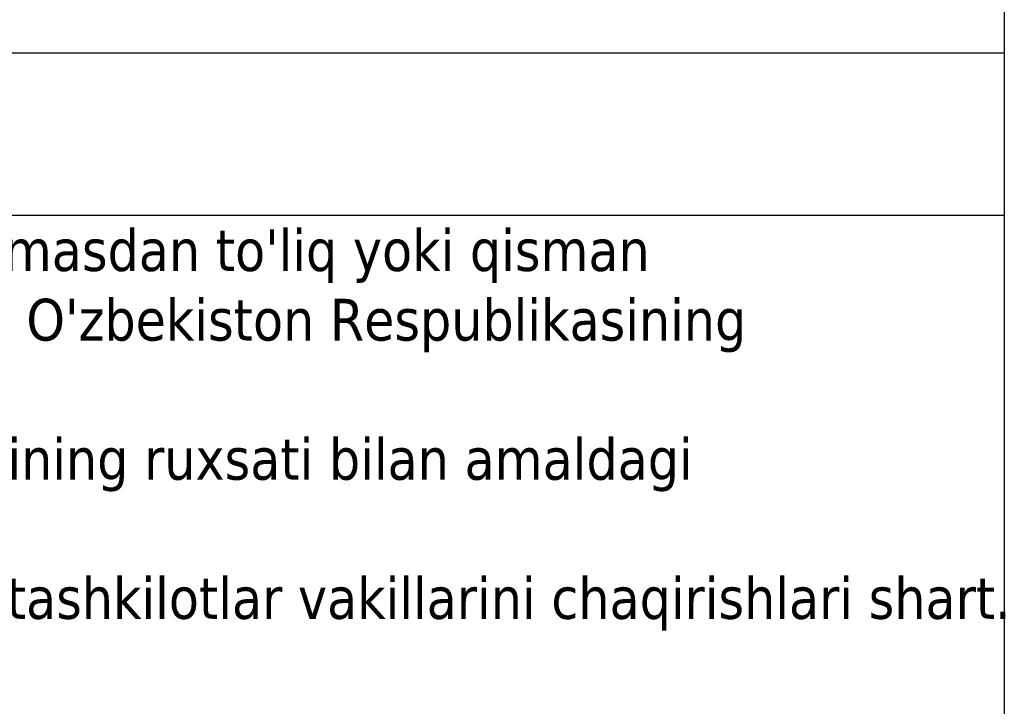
# Model space of a CAD drawing. Header units: metres. Extents: x 703615 to 712205, y 4306166 to 4311183.
# Tile 230 of 256: x 708907 to 708928, y 4308309 to 4308324. Entities that reach past the tile are written whole.
import ezdxf

# ---------------------------------------------------------------- set-up
doc = ezdxf.new("R2010")
doc.units = ezdxf.units.M
doc.header["$LTSCALE"] = 0.5
for name, color, linetype in [('(002) Рамка', 7, 'Continuous'), ('DECOR_OBJCT_#####_L', 7, 'Continuous'), ('DECOR_OBJCT_#####_T', 7, 'Continuous')]:
    doc.layers.add(name, color=color, linetype=linetype)
doc.styles.add('Shtamp', font='tahoma.ttf')

msp = doc.modelspace()

# ---------------------------------------------------------------- linework, layer by layer
at = {"layer": '(002) Рамка', "color": 0}
msp.add_lwpolyline([(707528.465, 4311181.396), (708928.465, 4311181.396), (708928.465, 4308281.396), (707528.465, 4308281.396)], close=True, dxfattribs=at)
at = {"layer": 'DECOR_OBJCT_#####_L', "flags": 128}
msp.add_lwpolyline([(708835.968, 4308323.091), (708928.465, 4308323.091), (708928.465, 4308281.396), (708835.965, 4308281.396)], close=True, dxfattribs=at)
msp.add_lwpolyline([(708835.965, 4308319.588), (708928.465, 4308319.588)], dxfattribs=at)

# ---------------------------------------------------------------- texts
at = {"layer": 'DECOR_OBJCT_#####_T', "insert": (708835.65, 4308319.286), "char_height": 0.9, "width": 92.18669, "attachment_point": 1, "style": 'Shtamp'}
msp.add_mtext('\\pi-1.8,l2.7,t2.7;1.^I"Mualliflik huquqi va turdosh huquqlar to\'g\'risida"gi Qonunga muvofiq mazkur mualliflik mahsuloti ishlab chiqaruvchi bilan kelishmasdan to\'liq yoki qisman ko\'paytirilishi, chop etilishi, tarqatilishi, shuningdek uchinchi tomonga berilishi mumkin emas va mualliflik huquqlarining buzilishi O\'zbekiston Respublikasining amaldagi qonunchiligiga muvofiq javobgarlikka tortilishiga sabab bo\'ladi.\\P2.^IUshbu mahsulotni O\'zbekiston Respublikasi norezidentlariga taqdim etish faqatgina O\'zbekiston Respublikasi Vazirlar Mahkamasining ruxsati bilan amaldagi qonunchilikka muvofiq belgilangan tartibda amalga oshiriladi.\\P3. Pudratchi (buyurtmachi) yer  q{\\fTahoma|b0|i0|c238|p34;azish} ishlarini boshlashdan oldin albatta muhandislik kommunikatsiyalarini ekspluatatsiya qiluvсhi tashkilotlar vakillarini chaqirishlari shart.\\P ', dxfattribs=at)

doc.saveas('drawing.dxf')
